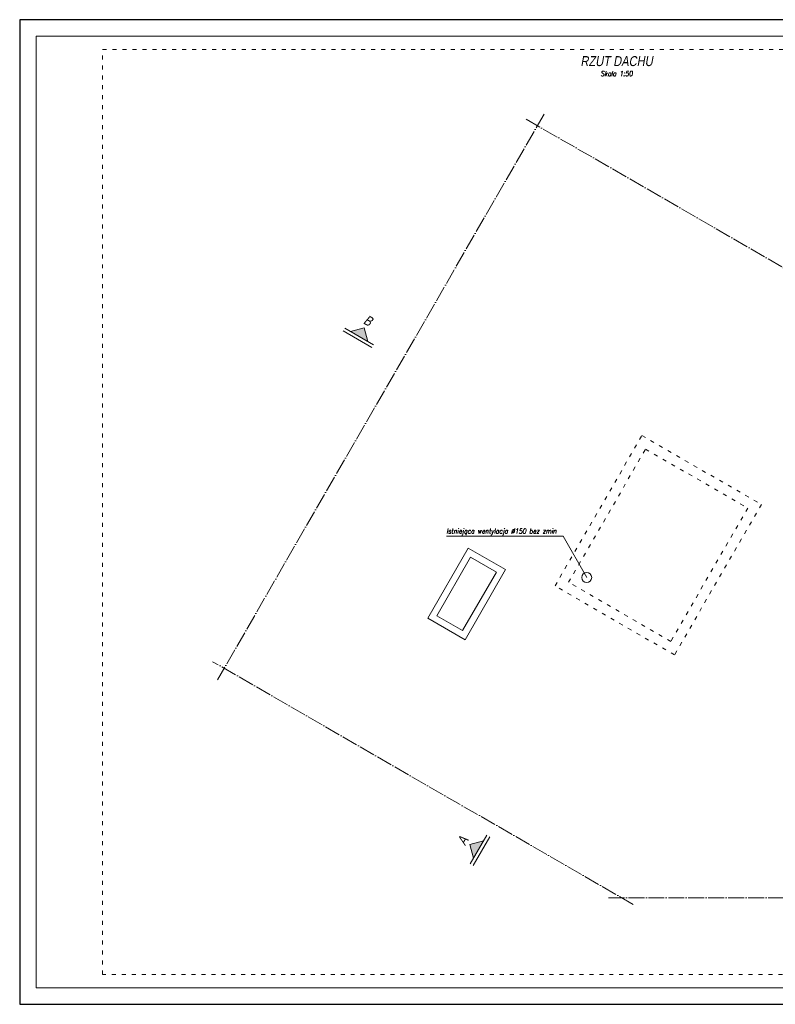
# Model space of a CAD drawing. Header units: millimetres. Extents: x 558 to 24471, y -5755 to 1551.
# Tile 1 of 2: x 22371 to 23510, y 66 to 1551. Entities that reach past the tile are written whole.
import ezdxf
from ezdxf.enums import TextEntityAlignment as Align

# ---------------------------------------------------------------- set-up
doc = ezdxf.new("R2010")
doc.units = ezdxf.units.MM
doc.linetypes.add('ACAD_ISO03W100', pattern=[30, 12, -18])
doc.linetypes.add('ACAD_ISO04W100', pattern=[30, 24, -3, 0, -3])
for name, color, linetype, lineweight in [('K_Opis_zmienny', 2, 'Continuous', 13), ('K_Osie', 1, 'ACAD_ISO04W100', 5), ('K_Ramka', 7, 'Continuous', 18), ('K_Widokowe', 6, 'Continuous', 13)]:
    doc.layers.add(name, color=color, linetype=linetype, lineweight=lineweight)
doc.styles.add('Tytuł 50', font='arial.ttf', dxfattribs={"width": 0.8, "oblique": 10, "height": 15})
doc.styles.add('Zwykły 50', font='romans.shx', dxfattribs={"width": 0.8, "oblique": 10, "height": 7.5})

msp = doc.modelspace()

# ---------------------------------------------------------------- hatches: boundary and pattern name
at = {"layer": 'K_Opis_zmienny'}
for points in [[(22890.4, 1086.3), (22895.9, 1065.8), (22869.9, 1080.8)], [(23050, 306.8), (23070.5, 312.3), (23055.5, 286.3)]]:
    msp.add_hatch(color=256, dxfattribs=at).paths.add_polyline_path(points)

# ---------------------------------------------------------------- linework, layer by layer
at = {"layer": 'Defpoints'}
msp.add_lwpolyline([(22371.2, 66), (24471.2, 66), (24471.2, 1551), (22371.2, 1551)], close=True, dxfattribs=at)
at = {"layer": 'K_Opis_zmienny'}
for p, q in [((22904.6, 1060.8), (22861.3, 1085.8)), ((22890.4, 1086.3), (22869.9, 1080.8)), ((22890.4, 1086.3), (22895.9, 1065.8)), ((22902.1, 1056.5), (22858.8, 1081.5)), ((23014.5, 772.1), (23190.5, 772.1)), ((23190.5, 772.1), (23226.1, 709.7)), ((23050, 306.8), (23070.5, 312.3)), ((23075.5, 320.9), (23050.5, 277.6)), ((23079.9, 318.4), (23054.9, 275.1)), ((23050, 306.8), (23055.5, 286.3))]:
    msp.add_line(p, q, dxfattribs=at)
at = {"layer": 'K_Opis_zmienny', "linetype": 'ACAD_ISO03W100', "ltscale": 0.5}
msp.add_lwpolyline([(22496.2, 1506), (24046.2, 1506), (24046.2, 111), (22496.2, 111), (22496.2, 1506)], dxfattribs=at)
at = {"layer": 'K_Osie'}
for p, q in [((23161.9, 1408.5), (22669.4, 555.4)), ((23134.6, 1401.1), (23838.1, 994.9)), ((23296.2, 216.6), (22662.1, 582.7)), ((23258.9, 226.6), (23840.8, 226.6))]:
    msp.add_line(p, q, dxfattribs=at)
at = {"layer": 'K_Ramka'}
msp.add_lwpolyline([(22396.2, 91), (24446.2, 91), (24446.2, 1526), (22396.2, 1526)], close=True, dxfattribs=at)
at = {"layer": 'K_Widokowe', "linetype": 'ACAD_ISO03W100', "ltscale": 0.5}
for p, q in [((23178.3, 696.9), (23309.3, 923.8)), ((23309.3, 923.8), (23489.4, 819.8)), ((23198.8, 702.4), (23314.8, 903.3)), ((23314.8, 903.3), (23468.9, 814.3)), ((23489.4, 819.8), (23358.4, 592.9)), ((23468.9, 814.3), (23352.9, 613.4)), ((23352.9, 613.4), (23198.8, 702.4)), ((23358.4, 592.9), (23178.3, 696.9))]:
    msp.add_line(p, q, dxfattribs=at)
at = {"layer": 'K_Widokowe', "ltscale": 5}
for p, q in [((22986.3, 648.4), (23047.3, 754.1)), ((23047.3, 754.1), (23103.6, 721.6)), ((23000, 652.1), (23051, 740.4)), ((23051, 740.4), (23090, 717.9)), ((23039, 629.6), (23090, 717.9)), ((23042.6, 615.9), (23103.6, 721.6)), ((22986.3, 648.4), (23042.6, 615.9)), ((23000, 652.1), (23039, 629.6))]:
    msp.add_line(p, q, dxfattribs=at)
msp.add_circle((23226.1, 709.7), 7.5, dxfattribs=at)

# ---------------------------------------------------------------- texts
at = {"layer": 'K_Opis_zmienny', "oblique": 10, "width": 0.8}
for s, height, style, p in [('RZUT DACHU', 15, 'Tytuł 50', (23271.2, 1488.5)), ('Skala 1:50', 7.5, 'Zwykły 50', (23271.2, 1469.7))]:
    msp.add_text(s, height=height, dxfattribs=dict(at, style=style)).set_placement(p, align=Align.MIDDLE_CENTER)
at = {"layer": 'K_Opis_zmienny', "style": 'Tytuł 50', "oblique": 10, "width": 0.8}
for s, rotation, p in [('B', 330, (22896.7, 1097.1)), ('A', 60, (23039.2, 313))]:
    msp.add_text(s, height=15, rotation=rotation, dxfattribs=at).set_placement(p, align=Align.MIDDLE_CENTER)
at = {"layer": 'K_Opis_zmienny', "style": 'Zwykły 50', "oblique": 10, "width": 0.8}
msp.add_text('Istniejąca wentylacja %%c150 bez zmin', height=7.5, dxfattribs=at).set_placement((23014.5, 779.6), align=Align.MIDDLE_LEFT)

doc.saveas('drawing.dxf')
